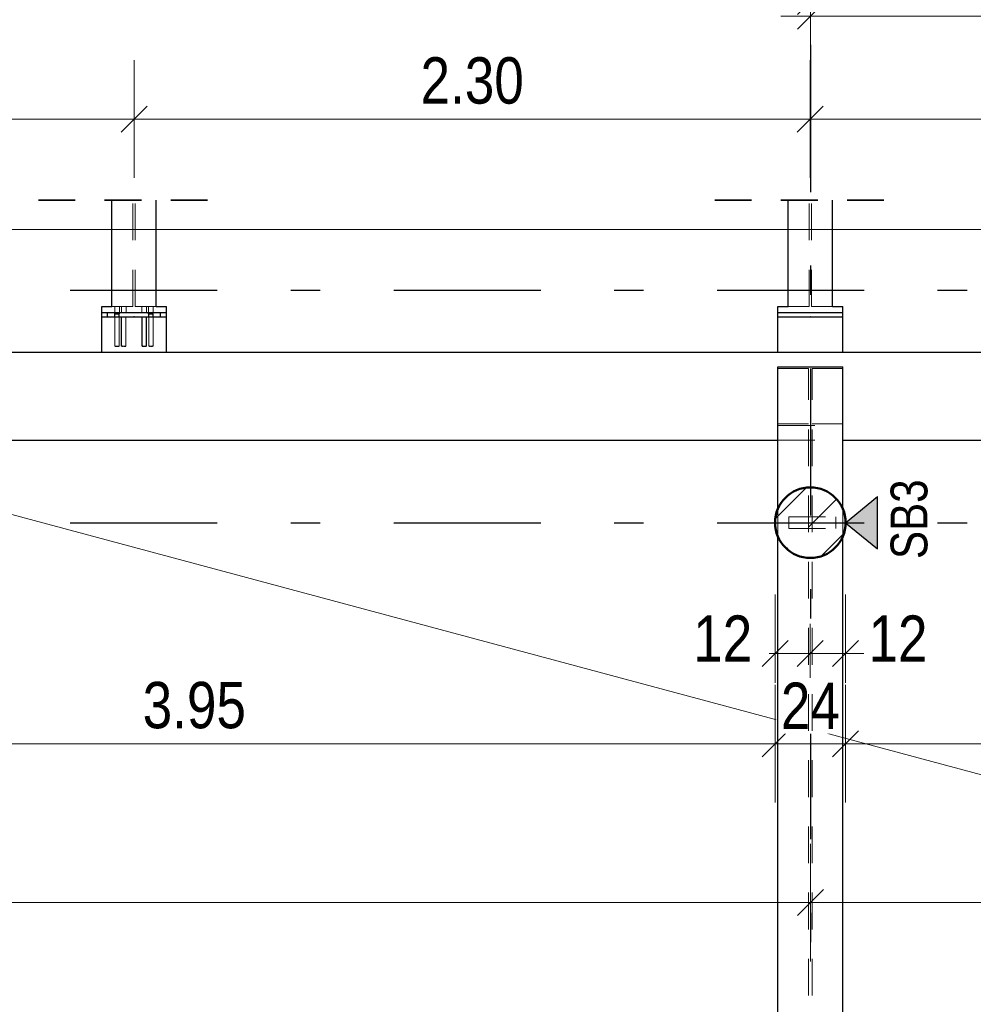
# Model space of a CAD drawing. Header units: millimetres. Extents: x -13 to 146, y -13 to 60.
# Tile 71 of 170: x 7.68 to 10.92, y 35.04 to 38.39. Entities that reach past the tile are written whole.
import ezdxf

# ---------------------------------------------------------------- set-up
doc = ezdxf.new("R2010")
doc.units = ezdxf.units.MM
doc.linetypes.add('DASHDOTX2', pattern=[2, 1, -0.5, 0, -0.5])
doc.linetypes.add('HIDDEN', pattern=[0.375, 0.25, -0.125])
doc.layers.add('Achsen', color=7, linetype='Continuous', lineweight=20)
doc.layers.add('Schraffuren', color=7, linetype='Continuous', lineweight=20)
doc.styles.add('Arial Narrow', font='ARIALN.TTF')
doc.dimstyles.new('Arch_Strakon_dimstyle', dxfattribs={"dimtxt": 11.25, "dimasz": 1, "dimexe": 1.25, "dimexo": 0.0625, "dimgap": 1, "dimtad": 0, "dimdec": 5, "dimzin": 12, "dimdsep": 46, "dimtxsty": 'Arial Narrow', "dimblk": 'Arrowhead_Tick', "dimsah": 1, "dimcen": 0, "dimse1": 1, "dimse2": 1, "dimclrd": 6, "dimclrt": 3, "dimazin": 0, "dimtfac": 1, "dimtdec": 4, "dimtmove": 0, "dimatfit": 3, "dimldrblk": 'NONE', "dimfxl": 1, "dimtvp": 1, "dimtolj": 1, "dimtzin": 0, "dimlwd": 13, "dimarcsym": 2})

# ---------------------------------------------------------------- blocks, each defined once
blk = doc.blocks.new('Arrowhead_Tick')
at = {"color": 0, "linetype": 'Continuous', "lineweight": -2}
for p, q in [((0, 20), (0, -10)), ((-1, 0), (0, 0)), ((10, 0), (0, 0))]:
    blk.add_line(p, q, dxfattribs=at)
at = {"color": 2, "linetype": 'Continuous', "lineweight": 35}
blk.add_line((4.42, 4.42), (-4.42, -4.42), dxfattribs=at)
blk = doc.blocks.new('*D13')
at = {"layer": 'Achsen', "color": 6, "linetype": 'Continuous', "lineweight": 13}
blk.add_line((6.1846, 38.45), (10.3547, 38.45), dxfattribs=at)
at = {"layer": 'Defpoints', "color": 0}
for p in [(10.3647, 38.45), (6.1746, 36.6781), (10.3647, 36.6781)]:
    blk.add_point(p, dxfattribs=at)
at = {"layer": 'Achsen', "color": 6, "lineweight": 13, "xscale": 0.01, "yscale": 0.01, "zscale": 0.01}
blk.add_blockref('Arrowhead_Tick', (10.3647, 38.45), dxfattribs=at)
at = {"layer": 'Achsen', "color": 6, "lineweight": 13, "xscale": 0.01, "yscale": 0.01, "zscale": 0.01, "rotation": 180}
blk.add_blockref('Arrowhead_Tick', (6.1746, 38.45), dxfattribs=at)
at = {"layer": 'Achsen', "color": 2, "lineweight": 35, "insert": (8.2697, 38.5804), "char_height": 0.1575, "attachment_point": 5, "style": 'Arial Narrow', "bg_fill": 3, "box_fill_scale": 1.1, "bg_fill_color": 256, "bg_fill_true_color": 13158600, "bg_fill_transparency": 0}
blk.add_mtext('\\A1;4.19', dxfattribs=at)
blk = doc.blocks.new('_None')
blk = doc.blocks.new('*D14')
at = {"layer": 'Achsen', "color": 6, "linetype": 'Continuous', "lineweight": 13}
for p, q in [((10.3747, 38.4), (12.4445, 38.4)), ((14.9546, 38.4), (12.8849, 38.4))]:
    blk.add_line(p, q, dxfattribs=at)
at = {"layer": 'Defpoints', "color": 0}
for p in [(14.9646, 38.4), (10.3647, 36.6781), (14.9646, 36.6781)]:
    blk.add_point(p, dxfattribs=at)
at = {"layer": 'Achsen', "color": 6, "lineweight": 13, "xscale": 0.01, "yscale": 0.01, "zscale": 0.01}
blk.add_blockref('Arrowhead_Tick', (14.9646, 38.4), dxfattribs=at)
at = {"layer": 'Achsen', "color": 6, "lineweight": 13, "xscale": 0.01, "yscale": 0.01, "zscale": 0.01, "rotation": 180}
blk.add_blockref('Arrowhead_Tick', (10.3647, 38.4), dxfattribs=at)
at = {"layer": 'Achsen', "color": 2, "lineweight": 35, "insert": (12.6647, 38.45), "char_height": 0.1575, "attachment_point": 5, "style": 'Arial Narrow', "bg_fill": 3, "box_fill_scale": 1.1, "bg_fill_color": 256, "bg_fill_true_color": 13158600, "bg_fill_transparency": 0}
blk.add_mtext('\\A1;4.60', dxfattribs=at)
blk = doc.blocks.new('*D26')
at = {"layer": 'Achsen', "color": 6, "linetype": 'Continuous', "lineweight": 13}
blk.add_line((6.3046, 35.9265), (10.2347, 35.9265), dxfattribs=at)
at = {"layer": 'Defpoints', "color": 0}
for p in [(6.2946, 36.6781), (10.2447, 36.6781), (10.2447, 35.9265)]:
    blk.add_point(p, dxfattribs=at)
at = {"layer": 'Achsen', "color": 6, "lineweight": 13, "xscale": 0.01, "yscale": 0.01, "zscale": 0.01}
blk.add_blockref('Arrowhead_Tick', (10.2447, 35.9265), dxfattribs=at)
at = {"layer": 'Achsen', "color": 6, "lineweight": 13, "xscale": 0.01, "yscale": 0.01, "zscale": 0.01, "rotation": 180}
blk.add_blockref('Arrowhead_Tick', (6.2946, 35.9265), dxfattribs=at)
at = {"layer": 'Achsen', "color": 2, "lineweight": 35, "insert": (8.2697, 36.0569), "char_height": 0.1575, "attachment_point": 5, "style": 'Arial Narrow', "bg_fill": 3, "box_fill_scale": 1.1, "bg_fill_color": 256, "bg_fill_true_color": 13158600, "bg_fill_transparency": 0}
blk.add_mtext('\\A1;3.95', dxfattribs=at)
blk = doc.blocks.new('*D27')
at = {"layer": 'Achsen', "color": 6, "linetype": 'Continuous', "lineweight": 13}
for p, q in [((10.2347, 36.2338), (10.2247, 36.2338)), ((10.2447, 36.2338), (10.3646, 36.2338)), ((10.3746, 36.2338), (10.3846, 36.2338))]:
    blk.add_line(p, q, dxfattribs=at)
at = {"layer": 'Defpoints', "color": 0}
for p in [(10.3646, 39.4022), (10.2447, 36.6781), (10.3646, 36.2338)]:
    blk.add_point(p, dxfattribs=at)
at = {"layer": 'Achsen', "color": 6, "lineweight": 13, "xscale": 0.01, "yscale": 0.01, "zscale": 0.01}
blk.add_blockref('Arrowhead_Tick', (10.2447, 36.2338), dxfattribs=at)
at = {"layer": 'Achsen', "color": 6, "lineweight": 13, "xscale": 0.01, "yscale": 0.01, "zscale": 0.01, "rotation": 180}
blk.add_blockref('Arrowhead_Tick', (10.3646, 36.2338), dxfattribs=at)
at = {"layer": 'Achsen', "color": 2, "lineweight": 35, "insert": (10.0667, 36.2838), "char_height": 0.1575, "attachment_point": 5, "style": 'Arial Narrow', "bg_fill": 3, "box_fill_scale": 1.1, "bg_fill_color": 256, "bg_fill_true_color": 13158600, "bg_fill_transparency": 0}
blk.add_mtext('\\A1;12', dxfattribs=at)
blk = doc.blocks.new('*D28')
at = {"layer": 'Achsen', "color": 6, "linetype": 'Continuous', "lineweight": 13}
blk.add_line((10.3746, 36.2338), (10.4747, 36.2338), dxfattribs=at)
at = {"layer": 'Defpoints', "color": 0}
for p in [(10.3646, 39.4022), (10.4847, 36.6781), (10.4847, 36.2338)]:
    blk.add_point(p, dxfattribs=at)
at = {"layer": 'Achsen', "color": 6, "lineweight": 13, "xscale": 0.01, "yscale": 0.01, "zscale": 0.01}
blk.add_blockref('Arrowhead_Tick', (10.4847, 36.2338), dxfattribs=at)
at = {"layer": 'Achsen', "color": 6, "lineweight": 13, "xscale": 0.01, "yscale": 0.01, "zscale": 0.01, "rotation": 180}
blk.add_blockref('Arrowhead_Tick', (10.3646, 36.2338), dxfattribs=at)
at = {"layer": 'Achsen', "color": 2, "lineweight": 35, "insert": (10.6627, 36.2838), "char_height": 0.1575, "attachment_point": 5, "style": 'Arial Narrow', "bg_fill": 3, "box_fill_scale": 1.1, "bg_fill_color": 256, "bg_fill_true_color": 13158600, "bg_fill_transparency": 0}
blk.add_mtext('\\A1;12', dxfattribs=at)
blk = doc.blocks.new('*D29')
at = {"layer": 'Achsen', "color": 6, "linetype": 'Continuous', "lineweight": 13}
blk.add_line((10.4947, 35.9265), (14.8346, 35.9265), dxfattribs=at)
at = {"layer": 'Defpoints', "color": 0}
for p in [(10.4847, 36.6781), (14.8446, 36.6781), (14.8446, 35.9265)]:
    blk.add_point(p, dxfattribs=at)
at = {"layer": 'Achsen', "color": 6, "lineweight": 13, "xscale": 0.01, "yscale": 0.01, "zscale": 0.01}
blk.add_blockref('Arrowhead_Tick', (14.8446, 35.9265), dxfattribs=at)
at = {"layer": 'Achsen', "color": 6, "lineweight": 13, "xscale": 0.01, "yscale": 0.01, "zscale": 0.01, "rotation": 180}
blk.add_blockref('Arrowhead_Tick', (10.4847, 35.9265), dxfattribs=at)
at = {"layer": 'Achsen', "color": 2, "lineweight": 35, "insert": (12.6647, 36.0569), "char_height": 0.1575, "attachment_point": 5, "style": 'Arial Narrow', "bg_fill": 3, "box_fill_scale": 1.1, "bg_fill_color": 256, "bg_fill_true_color": 13158600, "bg_fill_transparency": 0}
blk.add_mtext('\\A1;4.36', dxfattribs=at)
blk = doc.blocks.new('*D56')
at = {"layer": 'Achsen', "color": 6, "linetype": 'Continuous', "lineweight": 13}
blk.add_line((10.2547, 35.9265), (10.4747, 35.9265), dxfattribs=at)
at = {"layer": 'Defpoints', "color": 0}
for p in [(10.2447, 36.6781), (10.4847, 36.6781), (10.4847, 35.9265)]:
    blk.add_point(p, dxfattribs=at)
at = {"layer": 'Achsen', "color": 6, "lineweight": 13, "xscale": 0.01, "yscale": 0.01, "zscale": 0.01}
blk.add_blockref('Arrowhead_Tick', (10.4847, 35.9265), dxfattribs=at)
at = {"layer": 'Achsen', "color": 6, "lineweight": 13, "xscale": 0.01, "yscale": 0.01, "zscale": 0.01, "rotation": 180}
blk.add_blockref('Arrowhead_Tick', (10.2447, 35.9265), dxfattribs=at)
at = {"layer": 'Achsen', "color": 2, "lineweight": 35, "insert": (10.3647, 36.0556), "char_height": 0.1575, "attachment_point": 5, "style": 'Arial Narrow', "bg_fill": 3, "box_fill_scale": 1.1, "bg_fill_color": 256, "bg_fill_true_color": 13158600, "bg_fill_transparency": 0}
blk.add_mtext('\\A1;24', dxfattribs=at)
blk = doc.blocks.new('*D107')
at = {"color": 6, "linetype": 'Continuous', "lineweight": 13}
blk.add_line((10.3746, 38.05), (12.6546, 38.05), dxfattribs=at)
at = {"layer": 'Defpoints', "color": 0}
for p in [(12.6646, 38.05), (12.6646, 37.3781), (10.3646, 25.8881)]:
    blk.add_point(p, dxfattribs=at)
at = {"color": 6, "lineweight": 13, "xscale": 0.01, "yscale": 0.01, "zscale": 0.01}
blk.add_blockref('Arrowhead_Tick', (12.6646, 38.05), dxfattribs=at)
at = {"color": 6, "lineweight": 13, "xscale": 0.01, "yscale": 0.01, "zscale": 0.01, "rotation": 180}
blk.add_blockref('Arrowhead_Tick', (10.3646, 38.05), dxfattribs=at)
at = {"color": 2, "lineweight": 35, "insert": (11.5146, 38.1804), "char_height": 0.1575, "attachment_point": 5, "style": 'Arial Narrow', "bg_fill": 3, "box_fill_scale": 1.1, "bg_fill_color": 256, "bg_fill_true_color": 13158600, "bg_fill_transparency": 0}
blk.add_mtext('\\A1;2.30', dxfattribs=at)
blk = doc.blocks.new('*D169')
at = {"layer": 'Achsen', "color": 6, "linetype": 'Continuous', "lineweight": 13}
blk.add_line((6.1846, 35.3868), (10.3547, 35.3868), dxfattribs=at)
at = {"layer": 'Defpoints', "color": 0}
for p in [(6.1746, 36.6781), (10.3647, 36.5581), (10.3647, 35.3868)]:
    blk.add_point(p, dxfattribs=at)
at = {"layer": 'Achsen', "color": 6, "lineweight": 13, "xscale": 0.01, "yscale": 0.01, "zscale": 0.01}
blk.add_blockref('Arrowhead_Tick', (10.3647, 35.3868), dxfattribs=at)
at = {"layer": 'Achsen', "color": 6, "lineweight": 13, "xscale": 0.01, "yscale": 0.01, "zscale": 0.01, "rotation": 180}
blk.add_blockref('Arrowhead_Tick', (6.1746, 35.3868), dxfattribs=at)
blk = doc.blocks.new('*D170')
at = {"layer": 'Achsen', "color": 6, "linetype": 'Continuous', "lineweight": 13}
blk.add_line((10.3747, 35.3868), (14.9546, 35.3868), dxfattribs=at)
at = {"layer": 'Defpoints', "color": 0}
for p in [(10.3647, 36.5581), (14.9646, 36.5581), (14.9646, 35.3868)]:
    blk.add_point(p, dxfattribs=at)
at = {"layer": 'Achsen', "color": 6, "lineweight": 13, "xscale": 0.01, "yscale": 0.01, "zscale": 0.01}
blk.add_blockref('Arrowhead_Tick', (14.9646, 35.3868), dxfattribs=at)
at = {"layer": 'Achsen', "color": 6, "lineweight": 13, "xscale": 0.01, "yscale": 0.01, "zscale": 0.01, "rotation": 180}
blk.add_blockref('Arrowhead_Tick', (10.3647, 35.3868), dxfattribs=at)
blk = doc.blocks.new('*D398')
at = {"color": 6, "linetype": 'Continuous', "lineweight": 13}
for p, q in [((5.6042, 37.6751), (25.7284, 37.6751)), ((47.325, 37.6751), (26.2692, 37.6751))]:
    blk.add_line(p, q, dxfattribs=at)
at = {"layer": 'Defpoints', "color": 0}
for p in [(47.335, 37.6751), (47.335, 37.2581), (5.5942, 36.9581)]:
    blk.add_point(p, dxfattribs=at)
at = {"color": 6, "lineweight": 13, "xscale": 0.01, "yscale": 0.01, "zscale": 0.01}
blk.add_blockref('Arrowhead_Tick', (47.335, 37.6751), dxfattribs=at)
at = {"color": 6, "lineweight": 13, "xscale": 0.01, "yscale": 0.01, "zscale": 0.01, "rotation": 180}
blk.add_blockref('Arrowhead_Tick', (5.5942, 37.6751), dxfattribs=at)
at = {"color": 2, "lineweight": 35, "insert": (25.9988, 37.7274), "char_height": 0.1575, "attachment_point": 5, "style": 'Arial Narrow', "bg_fill": 3, "box_fill_scale": 1.1, "bg_fill_color": 256, "bg_fill_true_color": 13158600, "bg_fill_transparency": 0}
blk.add_mtext('\\A1;41.74', dxfattribs=at)
blk = doc.blocks.new('*D475')
at = {"color": 6, "linetype": 'Continuous', "lineweight": 13}
blk.add_line((6.1142, 38.05), (8.0546, 38.05), dxfattribs=at)
at = {"layer": 'Defpoints', "color": 0}
for p in [(8.0646, 38.05), (8.0646, 37.3781), (6.1042, 37.3381)]:
    blk.add_point(p, dxfattribs=at)
at = {"color": 6, "lineweight": 13, "xscale": 0.01, "yscale": 0.01, "zscale": 0.01}
blk.add_blockref('Arrowhead_Tick', (8.0646, 38.05), dxfattribs=at)
at = {"color": 6, "lineweight": 13, "xscale": 0.01, "yscale": 0.01, "zscale": 0.01, "rotation": 180}
blk.add_blockref('Arrowhead_Tick', (6.1042, 38.05), dxfattribs=at)
at = {"color": 2, "lineweight": 35, "insert": (7.0844, 38.1804), "char_height": 0.1575, "attachment_point": 5, "style": 'Arial Narrow', "bg_fill": 3, "box_fill_scale": 1.1, "bg_fill_color": 256, "bg_fill_true_color": 13158600, "bg_fill_transparency": 0}
blk.add_mtext('\\A1;1.96', dxfattribs=at)
blk = doc.blocks.new('*D476')
at = {"color": 6, "linetype": 'Continuous', "lineweight": 13}
blk.add_line((8.0746, 38.05), (10.3546, 38.05), dxfattribs=at)
at = {"layer": 'Defpoints', "color": 0}
for p in [(10.3646, 38.05), (8.0646, 37.3781), (10.3646, 37.3781)]:
    blk.add_point(p, dxfattribs=at)
at = {"color": 6, "lineweight": 13, "xscale": 0.01, "yscale": 0.01, "zscale": 0.01}
blk.add_blockref('Arrowhead_Tick', (10.3646, 38.05), dxfattribs=at)
at = {"color": 6, "lineweight": 13, "xscale": 0.01, "yscale": 0.01, "zscale": 0.01, "rotation": 180}
blk.add_blockref('Arrowhead_Tick', (8.0646, 38.05), dxfattribs=at)
at = {"color": 2, "lineweight": 35, "insert": (9.2146, 38.1804), "char_height": 0.1575, "attachment_point": 5, "style": 'Arial Narrow', "bg_fill": 3, "box_fill_scale": 1.1, "bg_fill_color": 256, "bg_fill_true_color": 13158600, "bg_fill_transparency": 0}
blk.add_mtext('\\A1;2.30', dxfattribs=at)
blk = doc.blocks.new('*D819')
at = {"layer": 'Achsen', "color": 6, "linetype": 'Continuous', "lineweight": 13}
blk.add_line((6.0542, 40.6347), (47.195, 40.6347), dxfattribs=at)
at = {"layer": 'Defpoints', "color": 0}
for p in [(47.205, 40.6347), (6.0442, 37.7745), (47.205, 37.4131)]:
    blk.add_point(p, dxfattribs=at)
at = {"layer": 'Achsen', "color": 6, "lineweight": 13, "xscale": 0.01, "yscale": 0.01, "zscale": 0.01}
blk.add_blockref('Arrowhead_Tick', (47.205, 40.6347), dxfattribs=at)
at = {"layer": 'Achsen', "color": 6, "lineweight": 13, "xscale": 0.01, "yscale": 0.01, "zscale": 0.01, "rotation": 180}
blk.add_blockref('Arrowhead_Tick', (6.0442, 40.6347), dxfattribs=at)

msp = doc.modelspace()

# ---------------------------------------------------------------- hatches: boundary and pattern name
at = {"layer": 'Achsen', "lineweight": 25, "true_color": 0x80ff80}
msp.add_hatch(color=91, dxfattribs=at).paths.add_polyline_path([(10.592895, 36.767521), (10.592895, 36.588659), (10.484678, 36.67809)])
at = {"layer": 'Schraffuren', "lineweight": 13}
h = msp.add_hatch(dxfattribs=at)
h.set_pattern_fill('bB', color=6, scale=0.01, angle=45, style=0, pattern_type=2)
h.set_pattern_definition([(45, (0, 0), (-0.1414214, 0.1414214), [0.15, -0.1]), (45, (-0.07071, 0.07071), (-0.1414214, 0.1414214), [])])
h.paths.add_polyline_path([(10.484678, 36.67809), (10.484638, 36.68118), (10.484519, 36.684267), (10.48432, 36.687351), (10.484042, 36.690428), (10.483685, 36.693498), (10.483249, 36.696557), (10.482734, 36.699604), (10.482141, 36.702636), (10.48147, 36.705652), (10.480721, 36.708651), (10.479896, 36.711628), (10.478994, 36.714584), (10.478017, 36.717515), (10.476964, 36.72042), (10.475837, 36.723297), (10.474636, 36.726144), (10.473362, 36.72896), (10.472017, 36.731741), (10.4706, 36.734487), (10.469112, 36.737196), (10.467556, 36.739865), (10.465931, 36.742494), (10.464239, 36.745079), (10.462482, 36.747621), (10.460659, 36.750116), (10.458773, 36.752563), (10.456824, 36.754961), (10.454814, 36.757308), (10.452744, 36.759603), (10.450616, 36.761843), (10.448431, 36.764028), (10.446191, 36.766156), (10.443896, 36.768226), (10.441549, 36.770236), (10.439151, 36.772184), (10.436704, 36.774071), (10.434209, 36.775893), (10.431667, 36.777651), (10.429082, 36.779343), (10.426453, 36.780968), (10.423784, 36.782524), (10.421075, 36.784011), (10.418329, 36.785428), (10.415548, 36.786774), (10.412733, 36.788048), (10.409885, 36.789249), (10.407008, 36.790376), (10.404103, 36.791429), (10.401172, 36.792406), (10.398216, 36.793308), (10.395239, 36.794133), (10.392241, 36.794882), (10.389224, 36.795553), (10.386192, 36.796146), (10.383145, 36.796661), (10.380086, 36.797097), (10.377017, 36.797454), (10.373939, 36.797732), (10.370856, 36.797931), (10.367768, 36.79805), (10.364678, 36.79809), (10.361588, 36.79805), (10.358501, 36.797931), (10.355417, 36.797732), (10.35234, 36.797454), (10.34927, 36.797097), (10.346211, 36.796661), (10.343164, 36.796146), (10.340132, 36.795553), (10.337116, 36.794882), (10.334118, 36.794133), (10.33114, 36.793308), (10.328184, 36.792406), (10.325253, 36.791429), (10.322348, 36.790376), (10.319471, 36.789249), (10.316624, 36.788048), (10.313808, 36.786774), (10.311027, 36.785428), (10.308281, 36.784011), (10.305572, 36.782524), (10.302903, 36.780968), (10.300275, 36.779343), (10.297689, 36.777651), (10.295148, 36.775893), (10.292652, 36.774071), (10.290205, 36.772184), (10.287807, 36.770236), (10.28546, 36.768226), (10.283165, 36.766156), (10.280925, 36.764028), (10.27874, 36.761843), (10.276612, 36.759603), (10.274542, 36.757308), (10.272532, 36.754961), (10.270584, 36.752563), (10.268697, 36.750116), (10.266875, 36.747621), (10.265117, 36.745079), (10.263425, 36.742494), (10.2618, 36.739865), (10.260244, 36.737196), (10.258757, 36.734487), (10.25734, 36.731741), (10.255994, 36.72896), (10.25472, 36.726144), (10.253519, 36.723297), (10.252392, 36.72042), (10.251339, 36.717515), (10.250362, 36.714584), (10.24946, 36.711628), (10.248635, 36.708651), (10.247886, 36.705652), (10.247215, 36.702636), (10.246622, 36.699604), (10.246108, 36.696557), (10.245671, 36.693498), (10.245314, 36.690428), (10.245036, 36.687351), (10.244837, 36.684267), (10.244718, 36.68118), (10.244678, 36.67809), (10.244718, 36.675), (10.244837, 36.671913), (10.245036, 36.668829), (10.245314, 36.665751), (10.245671, 36.662682), (10.246108, 36.659623), (10.246622, 36.656576), (10.247215, 36.653544), (10.247886, 36.650527), (10.248635, 36.647529), (10.24946, 36.644552), (10.250362, 36.641596), (10.251339, 36.638665), (10.252392, 36.63576), (10.253519, 36.632883), (10.25472, 36.630036), (10.255994, 36.62722), (10.25734, 36.624439), (10.258757, 36.621693), (10.260244, 36.618984), (10.2618, 36.616315), (10.263425, 36.613686), (10.265117, 36.611101), (10.266875, 36.608559), (10.268697, 36.606064), (10.270584, 36.603617), (10.272532, 36.601219), (10.274542, 36.598872), (10.276612, 36.596577), (10.27874, 36.594337), (10.280925, 36.592152), (10.283165, 36.590024), (10.28546, 36.587954), (10.287807, 36.585944), (10.290205, 36.583996), (10.292652, 36.582109), (10.295148, 36.580287), (10.297689, 36.578529), (10.300275, 36.576837), (10.302903, 36.575212), (10.305572, 36.573656), (10.308281, 36.572169), (10.311027, 36.570752), (10.313808, 36.569406), (10.316624, 36.568132), (10.319471, 36.566931), (10.322348, 36.565804), (10.325253, 36.564751), (10.328184, 36.563774), (10.33114, 36.562872), (10.334118, 36.562047), (10.337116, 36.561298), (10.340132, 36.560627), (10.343164, 36.560034), (10.346211, 36.559519), (10.34927, 36.559083), (10.35234, 36.558726), (10.355417, 36.558448), (10.358501, 36.558249), (10.361588, 36.55813), (10.364678, 36.55809), (10.367768, 36.55813), (10.370856, 36.558249), (10.373939, 36.558448), (10.377017, 36.558726), (10.380086, 36.559083), (10.383145, 36.559519), (10.386192, 36.560034), (10.389224, 36.560627), (10.392241, 36.561298), (10.395239, 36.562047), (10.398216, 36.562872), (10.401172, 36.563774), (10.404103, 36.564751), (10.407008, 36.565804), (10.409885, 36.566931), (10.412733, 36.568132), (10.415548, 36.569406), (10.418329, 36.570752), (10.421075, 36.572169), (10.423784, 36.573656), (10.426453, 36.575212), (10.429082, 36.576837), (10.431667, 36.578529), (10.434209, 36.580287), (10.436704, 36.582109), (10.439151, 36.583996), (10.441549, 36.585944), (10.443896, 36.587954), (10.446191, 36.590024), (10.448431, 36.592152), (10.450616, 36.594337), (10.452744, 36.596577), (10.454814, 36.598872), (10.456824, 36.601219), (10.458773, 36.603617), (10.460659, 36.606064), (10.462482, 36.608559), (10.464239, 36.611101), (10.465931, 36.613686), (10.467556, 36.616315), (10.469112, 36.618984), (10.4706, 36.621693), (10.472017, 36.624439), (10.473362, 36.62722), (10.474636, 36.630036), (10.475837, 36.632883), (10.476964, 36.63576), (10.478017, 36.638665), (10.478994, 36.641596), (10.479896, 36.644552), (10.480721, 36.647529), (10.48147, 36.650527), (10.482141, 36.653544), (10.482734, 36.656576), (10.483249, 36.659623), (10.483685, 36.662682), (10.484042, 36.665751), (10.48432, 36.668829), (10.484519, 36.671913), (10.484638, 36.675)])

# ---------------------------------------------------------------- linework, layer by layer
at = {"color": 5, "linetype": 'Continuous', "lineweight": 18}
msp.add_line((43.626709, 27.044015), (5.594235, 37.258093), dxfattribs=at)
at = {"color": 9, "linetype": 'Continuous', "lineweight": 0}
for centre in [(8.064631, 37.37809), (10.364631, 37.37809)]:
    msp.add_circle(centre, 0.00111, dxfattribs=at)
at = {"layer": 'Achsen', "color": 3, "linetype": 'DASHDOTX2', "lineweight": 25, "ltscale": 0.5}
for p, q in [((10.364631, 39.402162), (10.364631, 12.374124)), ((3.447631, 37.46799), (49.122527, 37.46799)), ((3.447631, 36.67799), (49.122527, 36.67799))]:
    msp.add_line(p, q, dxfattribs=at)
at = {"layer": 'Achsen', "color": 3, "linetype": 'Continuous', "lineweight": 25}
for p, q in [((10.484678, 36.67809), (10.592895, 36.767521)), ((10.592895, 36.588659), (10.592895, 36.767521)), ((10.484678, 36.67809), (10.592895, 36.588659))]:
    msp.add_line(p, q, dxfattribs=at)

# ---------------------------------------------------------------- next in the draw order: dimensions: what is measured, and where the dimension line sits
at = {"layer": 'Achsen', "lineweight": 35}
dim = msp.add_linear_dim(base=(10.364678, 38.45), p1=(6.174635, 36.67809), p2=(10.364678, 36.67809), text='4.19', dimstyle='Arch_Strakon_dimstyle', override={"dimscale": 0.01, "dimtxt": 15.75, "dimasz": 1, "dimgap": 5, "dimtad": 1, "dimjust": 0, "dimtih": 0, "dimtoh": 0, "dimdec": 4, "dimdsep": 46, "dimtxsty": 'Arial Narrow', "dimclrd": 6, "dimclrt": 2, "dimtix": 1, "dimtofl": 255, "dimtmove": 0, "dimatfit": 2, "dimfxl": 0, "dimfxlon": 0, "dimtvp": 31.746032, "dimtfill": 1, "dimtfillclr": 7, "dimlwd": 13}, dxfattribs=at)
dim.commit()
dim.dimension.update_dxf_attribs({"geometry": '*D13', "text_midpoint": (8.269657, 38.45), "dimtype": 160})

# ---------------------------------------------------------------- next in the draw order: dimensions: what is measured, and where the dimension line sits
dim = msp.add_linear_dim(base=(14.964648, 38.4), p1=(10.364678, 36.67809), p2=(14.964648, 36.67809), text='4.60', dimstyle='Arch_Strakon_dimstyle', override={"dimscale": 0.01, "dimtxt": 15.75, "dimasz": 1, "dimgap": 5, "dimtad": 0, "dimjust": 0, "dimtih": 0, "dimtoh": 0, "dimdec": 4, "dimdsep": 46, "dimtxsty": 'Arial Narrow', "dimclrd": 6, "dimclrt": 2, "dimtix": 0, "dimtofl": 255, "dimtmove": 2, "dimatfit": 2, "dimfxl": 0, "dimfxlon": 0, "dimtvp": 31.746032, "dimtfill": 1, "dimtfillclr": 7, "dimlwd": 13}, dxfattribs=at)
dim.commit()
dim.dimension.update_dxf_attribs({"geometry": '*D14', "text_midpoint": (12.664663, 38.45), "dimtype": 160})

# ---------------------------------------------------------------- next in the draw order: dimensions: what is measured, and where the dimension line sits
dim = msp.add_linear_dim(base=(10.244678, 35.926509), p1=(6.294635, 36.67809), p2=(10.244678, 36.67809), text='3.95', dimstyle='Arch_Strakon_dimstyle', override={"dimscale": 0.01, "dimtxt": 15.75, "dimasz": 1, "dimgap": 5, "dimtad": 1, "dimjust": 0, "dimtih": 0, "dimtoh": 0, "dimdec": 5, "dimdsep": 46, "dimtxsty": 'Arial Narrow', "dimclrd": 6, "dimclrt": 2, "dimtix": 1, "dimtofl": 255, "dimtmove": 0, "dimatfit": 2, "dimfxl": 0, "dimfxlon": 0, "dimtvp": 31.746032, "dimtfill": 1, "dimtfillclr": 7, "dimlwd": 13}, dxfattribs=at)
dim.commit()
dim.dimension.update_dxf_attribs({"geometry": '*D26', "text_midpoint": (8.269657, 35.926509), "dimtype": 160})

# ---------------------------------------------------------------- next in the draw order: dimensions: what is measured, and where the dimension line sits
dim = msp.add_linear_dim(base=(10.364631, 36.233775), p1=(10.244678, 36.67809), p2=(10.364631, 39.402162), text='12', dimstyle='Arch_Strakon_dimstyle', override={"dimscale": 0.01, "dimtxt": 15.75, "dimasz": 1, "dimgap": 5, "dimtad": 1, "dimjust": 0, "dimtih": 0, "dimtoh": 0, "dimdec": 5, "dimdsep": 46, "dimtxsty": 'Arial Narrow', "dimclrd": 6, "dimclrt": 2, "dimtix": 0, "dimtofl": 255, "dimtmove": 2, "dimatfit": 2, "dimfxl": 0, "dimfxlon": 0, "dimtvp": 31.746032, "dimtfill": 1, "dimtfillclr": 7, "dimlwd": 13}, dxfattribs=at)
dim.commit()
dim.dimension.update_dxf_attribs({"geometry": '*D27', "text_midpoint": (10.066703, 36.283775), "dimtype": 160})

# ---------------------------------------------------------------- next in the draw order: dimensions: what is measured, and where the dimension line sits
dim = msp.add_linear_dim(base=(10.484678, 36.233775), p1=(10.364631, 39.402162), p2=(10.484678, 36.67809), text='12', dimstyle='Arch_Strakon_dimstyle', override={"dimscale": 0.01, "dimtxt": 15.75, "dimasz": 1, "dimgap": 5, "dimtad": 1, "dimjust": 4, "dimtih": 0, "dimtoh": 0, "dimdec": 5, "dimdsep": 46, "dimtxsty": 'Arial Narrow', "dimclrd": 6, "dimclrt": 2, "dimtix": 0, "dimtofl": 255, "dimtmove": 2, "dimatfit": 2, "dimfxl": 0, "dimfxlon": 0, "dimtvp": 31.746032, "dimtfill": 1, "dimtfillclr": 7, "dimlwd": 13}, dxfattribs=at)
dim.commit()
dim.dimension.update_dxf_attribs({"geometry": '*D28', "text_midpoint": (10.662653, 36.283775), "dimtype": 160})

# ---------------------------------------------------------------- next in the draw order: dimensions: what is measured, and where the dimension line sits
dim = msp.add_linear_dim(base=(14.844648, 35.926509), p1=(10.484678, 36.67809), p2=(14.844648, 36.67809), text='4.36', dimstyle='Arch_Strakon_dimstyle', override={"dimscale": 0.01, "dimtxt": 15.75, "dimasz": 1, "dimgap": 5, "dimtad": 1, "dimjust": 0, "dimtih": 0, "dimtoh": 0, "dimdec": 5, "dimdsep": 46, "dimtxsty": 'Arial Narrow', "dimclrd": 6, "dimclrt": 2, "dimtix": 1, "dimtofl": 255, "dimtmove": 0, "dimatfit": 2, "dimfxl": 0, "dimfxlon": 0, "dimtvp": 31.746032, "dimtfill": 1, "dimtfillclr": 7, "dimlwd": 13}, dxfattribs=at)
dim.commit()
dim.dimension.update_dxf_attribs({"geometry": '*D29', "text_midpoint": (12.664663, 35.926509), "dimtype": 160})

# ---------------------------------------------------------------- next in the draw order: dimensions: what is measured, and where the dimension line sits
dim = msp.add_linear_dim(base=(10.484678, 35.926509), p1=(10.244678, 36.67809), p2=(10.484678, 36.67809), text='24', dimstyle='Arch_Strakon_dimstyle', override={"dimscale": 0.01, "dimtxt": 15.75, "dimasz": 1, "dimgap": 5, "dimtad": 1, "dimjust": 0, "dimtih": 0, "dimtoh": 0, "dimdec": 5, "dimdsep": 46, "dimtxsty": 'Arial Narrow', "dimclrd": 6, "dimclrt": 2, "dimtix": 1, "dimtofl": 255, "dimtmove": 0, "dimatfit": 2, "dimfxl": 0, "dimfxlon": 0, "dimtvp": 31.746032, "dimtfill": 1, "dimtfillclr": 7, "dimlwd": 13}, dxfattribs=at)
dim.commit()
dim.dimension.update_dxf_attribs({"geometry": '*D56', "text_midpoint": (10.364678, 35.926509), "dimtype": 160})

# ---------------------------------------------------------------- next in the draw order: dimensions: what is measured, and where the dimension line sits
at = {"lineweight": 35}
dim = msp.add_linear_dim(base=(12.664631, 38.05), p1=(10.364631, 25.888143), p2=(12.664631, 37.37809), text='2.30', dimstyle='Arch_Strakon_dimstyle', override={"dimscale": 0.01, "dimtxt": 15.75, "dimasz": 1, "dimgap": 5, "dimtad": 1, "dimjust": 0, "dimtih": 0, "dimtoh": 0, "dimdec": 5, "dimdsep": 46, "dimtxsty": 'Arial Narrow', "dimclrd": 6, "dimclrt": 2, "dimtix": 1, "dimtofl": 255, "dimtmove": 0, "dimatfit": 2, "dimfxl": 0, "dimfxlon": 0, "dimtvp": 31.746032, "dimtfill": 1, "dimtfillclr": 7, "dimlwd": 13}, dxfattribs=at)
dim.commit()
dim.dimension.update_dxf_attribs({"geometry": '*D107', "text_midpoint": (11.514631, 38.05), "dimtype": 160})

# ---------------------------------------------------------------- next in the draw order: linework, layer by layer
at = {"color": 6, "linetype": 'HIDDEN', "lineweight": 13, "ltscale": 0.5}
for p, q in [((10.25461, 36.630677), (10.25461, 36.725503)), ((10.474591, 36.630386), (10.474591, 36.725794)), ((10.291117, 36.698118), (10.451117, 36.698119)), ((10.291117, 36.65809), (10.291117, 36.69809)), ((10.451117, 36.65809), (10.451117, 36.69809)), ((10.291117, 36.65809), (10.451117, 36.65809))]:
    msp.add_line(p, q, dxfattribs=at)
at = {"color": 4, "linetype": 'Continuous', "lineweight": 50}
msp.add_circle((10.364678, 36.67809), 0.12, dxfattribs=at)
at = {"layer": 'Achsen', "color": 3, "linetype": 'Continuous', "lineweight": 25}
for p, q in [((10.25461, 29.67033), (10.25461, 36.630677)), ((10.474591, 29.67033), (10.474591, 36.630386))]:
    msp.add_line(p, q, dxfattribs=at)

# ---------------------------------------------------------------- next in the draw order: texts
at = {"layer": 'Achsen', "color": 3, "lineweight": 25, "style": 'Arial Narrow'}
msp.add_text('SB3', height=0.125, rotation=90, dxfattribs=at).set_placement((10.762669, 36.554494))

# ---------------------------------------------------------------- next in the draw order: dimensions: what is measured, and where the dimension line sits
at = {"lineweight": 35}
dim = msp.add_linear_dim(base=(47.334982, 37.675059), p1=(5.594235, 36.95809), p2=(47.334982, 37.25809), text='41.74', dimstyle='Arch_Strakon_dimstyle', override={"dimscale": 0.01, "dimtxt": 15.75, "dimasz": 1, "dimgap": 5, "dimtad": 0, "dimjust": 0, "dimtih": 0, "dimtoh": 0, "dimdec": 5, "dimdsep": 46, "dimtxsty": 'Arial Narrow', "dimclrd": 6, "dimclrt": 2, "dimtix": 0, "dimtofl": 255, "dimtmove": 2, "dimatfit": 2, "dimfxl": 0, "dimfxlon": 0, "dimtvp": 31.746032, "dimtfill": 1, "dimtfillclr": 7, "dimlwd": 13}, dxfattribs=at)
dim.commit()
dim.dimension.update_dxf_attribs({"geometry": '*D398', "text_midpoint": (25.998766, 37.727379), "dimtype": 160})
at = {"layer": 'Achsen', "lineweight": 35}
for base, p1, p2, picture, middle in [((10.364678, 35.386782), (6.174635, 36.67809), (10.364678, 36.55809), '*D169', (8.269657, 35.386782)), ((14.964648, 35.386782), (10.364678, 36.55809), (14.964648, 36.55809), '*D170', (12.664663, 35.386782))]:
    dim = msp.add_linear_dim(base=base, p1=p1, p2=p2, text=' ', dimstyle='Arch_Strakon_dimstyle', override={"dimscale": 0.01, "dimtxt": 15.75, "dimasz": 1, "dimgap": 5, "dimtad": 1, "dimjust": 0, "dimtih": 0, "dimtoh": 0, "dimdec": 5, "dimdsep": 46, "dimtxsty": 'Arial Narrow', "dimclrd": 6, "dimclrt": 2, "dimtix": 1, "dimtofl": 255, "dimtmove": 0, "dimatfit": 2, "dimfxl": 0, "dimfxlon": 0, "dimtvp": 31.746032, "dimtfill": 1, "dimtfillclr": 7, "dimlwd": 13}, dxfattribs=at)
    dim.commit()
    dim.dimension.update_dxf_attribs({"geometry": picture, "text_midpoint": middle, "dimtype": 160})

# ---------------------------------------------------------------- next in the draw order: linework, layer by layer
at = {"color": 3, "linetype": 'HIDDEN', "lineweight": 25, "ltscale": 0.5}
for p, q in [((8.000211, 37.278094), (7.999637, 37.278094)), ((8.000205, 37.278085), (7.999637, 37.278085)), ((8.000211, 37.278096), (8.001839, 37.278096)), ((8.001829, 37.278125), (8.00426, 37.278125)), ((8.00426, 37.278095), (8.00713, 37.278095)), ((8.00713, 37.278095), (8.010001, 37.278095)), ((8.010014, 37.278125), (8.012446, 37.278125)), ((8.012435, 37.278096), (8.014064, 37.278096)), ((8.014069, 37.278091), (8.012446, 37.278091)), ((8.014637, 37.278093), (8.014064, 37.278093)), ((8.014637, 37.278086), (8.014069, 37.278086)), ((8.022709, 37.278087), (8.022141, 37.278087)), ((8.024333, 37.278092), (8.022709, 37.278092)), ((8.022715, 37.278096), (8.024343, 37.278096)), ((8.024333, 37.278125), (8.026764, 37.278125)), ((8.024343, 37.278095), (8.026764, 37.278095)), ((8.029634, 37.278095), (8.032504, 37.278095)), ((8.032518, 37.278125), (8.03495, 37.278125)), ((8.034939, 37.278096), (8.036567, 37.278096)), ((8.037141, 37.278092), (8.036567, 37.278092)), ((8.037141, 37.278088), (8.036573, 37.278088)), ((8.092627, 37.278092), (8.092059, 37.278092)), ((8.09425, 37.278093), (8.092627, 37.278093)), ((8.092633, 37.278095), (8.094261, 37.278095)), ((8.094261, 37.278095), (8.096682, 37.278095)), ((8.096682, 37.278095), (8.099552, 37.278095)), ((8.099552, 37.278095), (8.102422, 37.278095)), ((8.102422, 37.278095), (8.104857, 37.278095)), ((8.104857, 37.278095), (8.106485, 37.278095)), ((8.106491, 37.278094), (8.104868, 37.278094)), ((8.107059, 37.278088), (8.106485, 37.278088)), ((8.107059, 37.278093), (8.106491, 37.278093)), ((8.115205, 37.278093), (8.114637, 37.278093)), ((8.115211, 37.278087), (8.114637, 37.278087)), ((8.116829, 37.278094), (8.115205, 37.278094)), ((8.116829, 37.278126), (8.11926, 37.278126)), ((8.116839, 37.278094), (8.11926, 37.278094)), ((8.12213, 37.278094), (8.125001, 37.278094)), ((8.125001, 37.278094), (8.127435, 37.278094)), ((8.129069, 37.278094), (8.127446, 37.278094)), ((8.129637, 37.278086), (8.129064, 37.278086))]:
    msp.add_line(p, q, dxfattribs=at)
at = {"color": 6, "linetype": 'HIDDEN', "lineweight": 13, "ltscale": 0.5}
for p, q in [((8.001829, 37.278091), (8.000205, 37.278091)), ((8.001839, 37.278095), (8.00426, 37.278095)), ((8.010001, 37.278095), (8.012435, 37.278095)), ((8.022715, 37.278093), (8.022141, 37.278093)), ((8.026764, 37.278095), (8.029634, 37.278095)), ((8.032504, 37.278095), (8.034939, 37.278095)), ((8.036573, 37.278092), (8.03495, 37.278092)), ((8.092633, 37.278089), (8.092059, 37.278089)), ((8.09425, 37.278126), (8.096682, 37.278126)), ((8.102436, 37.278126), (8.104868, 37.278126)), ((8.115211, 37.278095), (8.116839, 37.278094)), ((8.11926, 37.278094), (8.12213, 37.278094)), ((8.125014, 37.278127), (8.127446, 37.278127)), ((8.127435, 37.278094), (8.129064, 37.278094)), ((8.129637, 37.278094), (8.129069, 37.278094)), ((10.25467, 37.201757), (10.35867, 37.201757)), ((10.35867, 29.67033), (10.35867, 37.201757)), ((10.37067, 37.201757), (10.474591, 37.201757)), ((10.37067, 29.67033), (10.37067, 37.201757)), ((10.25467, 37.014427), (10.35867, 37.014427)), ((10.25467, 37.008093), (10.47467, 37.008093)), ((10.37067, 37.014427), (10.47467, 37.014427)), ((10.25461, 36.958131), (10.474591, 36.958131))]:
    msp.add_line(p, q, dxfattribs=at)
at = {"layer": 'Achsen', "color": 3, "linetype": 'Continuous', "lineweight": 25}
for p, q in [((5.594235, 37.258093), (47.334982, 37.258093)), ((10.25461, 36.725503), (10.25461, 37.20809)), ((10.25467, 37.20809), (10.47467, 37.20809)), ((10.474591, 36.725794), (10.474591, 37.20809)), ((5.894235, 36.958131), (10.25461, 36.958131)), ((10.474591, 36.958131), (14.85461, 36.958131))]:
    msp.add_line(p, q, dxfattribs=at)

# ---------------------------------------------------------------- next in the draw order: dimensions: what is measured, and where the dimension line sits
at = {"lineweight": 35}
dim = msp.add_linear_dim(base=(8.064631, 38.05), p1=(6.104235, 37.338093), p2=(8.064631, 37.37809), text='1.96', dimstyle='Arch_Strakon_dimstyle', override={"dimscale": 0.01, "dimtxt": 15.75, "dimasz": 1, "dimgap": 5, "dimtad": 1, "dimjust": 0, "dimtih": 0, "dimtoh": 0, "dimdec": 3, "dimdsep": 46, "dimtxsty": 'Arial Narrow', "dimclrd": 6, "dimclrt": 2, "dimtix": 1, "dimtofl": 255, "dimtmove": 0, "dimatfit": 2, "dimfxl": 0, "dimfxlon": 0, "dimtvp": 31.746032, "dimtfill": 1, "dimtfillclr": 7, "dimlwd": 13}, dxfattribs=at)
dim.commit()
dim.dimension.update_dxf_attribs({"geometry": '*D475', "text_midpoint": (7.084433, 38.05), "dimtype": 160})

# ---------------------------------------------------------------- next in the draw order: dimensions: what is measured, and where the dimension line sits
dim = msp.add_linear_dim(base=(10.364631, 38.05), p1=(8.064631, 37.37809), p2=(10.364631, 37.37809), text='2.30', dimstyle='Arch_Strakon_dimstyle', override={"dimscale": 0.01, "dimtxt": 15.75, "dimasz": 1, "dimgap": 5, "dimtad": 1, "dimjust": 0, "dimtih": 0, "dimtoh": 0, "dimdec": 3, "dimdsep": 46, "dimtxsty": 'Arial Narrow', "dimclrd": 6, "dimclrt": 2, "dimtix": 1, "dimtofl": 255, "dimtmove": 0, "dimatfit": 2, "dimfxl": 0, "dimfxlon": 0, "dimtvp": 31.746032, "dimtfill": 1, "dimtfillclr": 7, "dimlwd": 13}, dxfattribs=at)
dim.commit()
dim.dimension.update_dxf_attribs({"geometry": '*D476', "text_midpoint": (9.214631, 38.05), "dimtype": 160})

# ---------------------------------------------------------------- next in the draw order: linework, layer by layer
at = {"color": 2, "linetype": 'HIDDEN', "lineweight": 35, "ltscale": 0.5}
for p, q in [((7.739673, 37.774522), (8.389673, 37.774522)), ((10.039642, 37.774522), (10.689642, 37.774522))]:
    msp.add_line(p, q, dxfattribs=at)
at = {"color": 6, "linetype": 'HIDDEN', "lineweight": 13, "ltscale": 0.5}
for p, q in [((8.061123, 37.413093), (8.061123, 37.774522)), ((8.068223, 37.413093), (8.068223, 37.774522)), ((10.361092, 37.413093), (10.361092, 37.774522)), ((10.368192, 37.413093), (10.368192, 37.774522)), ((7.989673, 37.413093), (8.061123, 37.413093)), ((7.999137, 37.39309), (7.999137, 37.413093)), ((8.015137, 37.39309), (8.015137, 37.413093)), ((8.021641, 37.393093), (8.021641, 37.413093)), ((8.037641, 37.393093), (8.037641, 37.413093)), ((8.068223, 37.413093), (8.139673, 37.413093)), ((8.091558, 37.393093), (8.091558, 37.413093)), ((8.107558, 37.393093), (8.107558, 37.413093)), ((8.114137, 37.39309), (8.114137, 37.413093)), ((8.130137, 37.39309), (8.130137, 37.413093)), ((10.289642, 37.413093), (10.361092, 37.413093)), ((10.368192, 37.413093), (10.439642, 37.413093)), ((7.999637, 37.278094), (7.999637, 37.37809)), ((8.014637, 37.278094), (8.014637, 37.37809)), ((8.037141, 37.278094), (8.037141, 37.37809)), ((8.114637, 37.278094), (8.114637, 37.37809)), ((8.129637, 37.278094), (8.129637, 37.37809))]:
    msp.add_line(p, q, dxfattribs=at)
at = {"color": 3, "linetype": 'HIDDEN', "lineweight": 25, "ltscale": 0.5}
for p, q in [((7.974641, 37.37809), (7.974641, 37.39309)), ((7.999137, 37.388093), (7.999137, 37.39309)), ((8.015137, 37.388093), (8.015137, 37.39309)), ((8.114137, 37.388093), (8.114137, 37.39309)), ((8.130137, 37.388093), (8.130137, 37.39309)), ((8.154641, 37.37809), (8.154641, 37.39309)), ((7.999137, 37.388093), (7.999746, 37.388093)), ((7.999637, 37.37809), (7.999637, 37.388093)), ((7.999746, 37.388093), (8.00148, 37.388093)), ((8.00148, 37.388093), (8.004075, 37.388093)), ((8.004075, 37.388093), (8.007129, 37.388093)), ((8.007129, 37.388093), (8.010198, 37.388093)), ((8.010198, 37.388093), (8.012794, 37.388093)), ((8.012794, 37.388093), (8.014528, 37.388093)), ((8.014528, 37.388093), (8.015137, 37.388093)), ((8.014637, 37.37809), (8.014637, 37.388093)), ((8.022141, 37.278094), (8.022141, 37.37809)), ((8.092059, 37.278094), (8.092059, 37.37809)), ((8.107059, 37.278094), (8.107059, 37.37809)), ((8.114137, 37.388093), (8.114746, 37.388093)), ((8.114637, 37.37809), (8.114637, 37.388093)), ((8.114746, 37.388093), (8.11648, 37.388093)), ((8.11648, 37.388093), (8.119075, 37.388093)), ((8.119075, 37.388093), (8.122129, 37.388093)), ((8.122129, 37.388093), (8.125198, 37.388093)), ((8.125198, 37.388093), (8.127794, 37.388093)), ((8.127794, 37.388093), (8.129528, 37.388093)), ((8.129528, 37.388093), (8.130137, 37.388093)), ((8.129637, 37.37809), (8.129637, 37.388093))]:
    msp.add_line(p, q, dxfattribs=at)
at = {"layer": 'Achsen', "color": 3, "linetype": 'Continuous', "lineweight": 25}
for p, q in [((7.989673, 37.413093), (7.989673, 37.774522)), ((8.139673, 37.413093), (8.139673, 37.774522)), ((10.289642, 37.413093), (10.289642, 37.774522)), ((10.439642, 37.413093), (10.439642, 37.774522)), ((7.954641, 37.39309), (7.954641, 37.413093)), ((7.954641, 37.393093), (8.174641, 37.393093)), ((7.954641, 37.37809), (7.954641, 37.39309)), ((7.954673, 37.413093), (7.989673, 37.413093)), ((8.139673, 37.413093), (8.174673, 37.413093)), ((8.174622, 37.39309), (8.174622, 37.413093)), ((8.174622, 37.37809), (8.174622, 37.39309)), ((10.25461, 37.393093), (10.25461, 37.413093)), ((10.25461, 37.37809), (10.25461, 37.393093)), ((10.254642, 37.413093), (10.289642, 37.413093)), ((10.254642, 37.393093), (10.474642, 37.393093)), ((10.439642, 37.413093), (10.474642, 37.413093)), ((10.474591, 37.393093), (10.474591, 37.413093)), ((10.474591, 37.37809), (10.474591, 37.393093)), ((7.954641, 37.378093), (8.174622, 37.378093)), ((7.954641, 37.25809), (7.954641, 37.37809)), ((8.174622, 37.25809), (8.174622, 37.37809)), ((10.25461, 37.378093), (10.474591, 37.378093)), ((10.25461, 37.25809), (10.25461, 37.37809)), ((10.474591, 37.25809), (10.474591, 37.37809))]:
    msp.add_line(p, q, dxfattribs=at)

# ---------------------------------------------------------------- next in the draw order: dimensions: what is measured, and where the dimension line sits
at = {"layer": 'Achsen', "lineweight": 35}
dim = msp.add_linear_dim(base=(47.204973, 40.634735), p1=(6.044235, 37.774522), p2=(47.204973, 37.413093), text=' ', dimstyle='Arch_Strakon_dimstyle', override={"dimscale": 0.01, "dimtxt": 15, "dimasz": 1, "dimgap": 5, "dimtad": 1, "dimjust": 0, "dimtih": 0, "dimtoh": 0, "dimdec": 5, "dimdsep": 46, "dimtxsty": 'Arial Narrow', "dimclrd": 6, "dimclrt": 2, "dimtix": 1, "dimtofl": 255, "dimtmove": 0, "dimatfit": 2, "dimfxl": 0, "dimfxlon": 0, "dimtvp": 33.333333, "dimtfill": 1, "dimtfillclr": 7, "dimlwd": 13}, dxfattribs=at)
dim.commit()
dim.dimension.update_dxf_attribs({"geometry": '*D819', "text_midpoint": (26.624604, 40.634735), "dimtype": 160})

doc.saveas('drawing.dxf')
